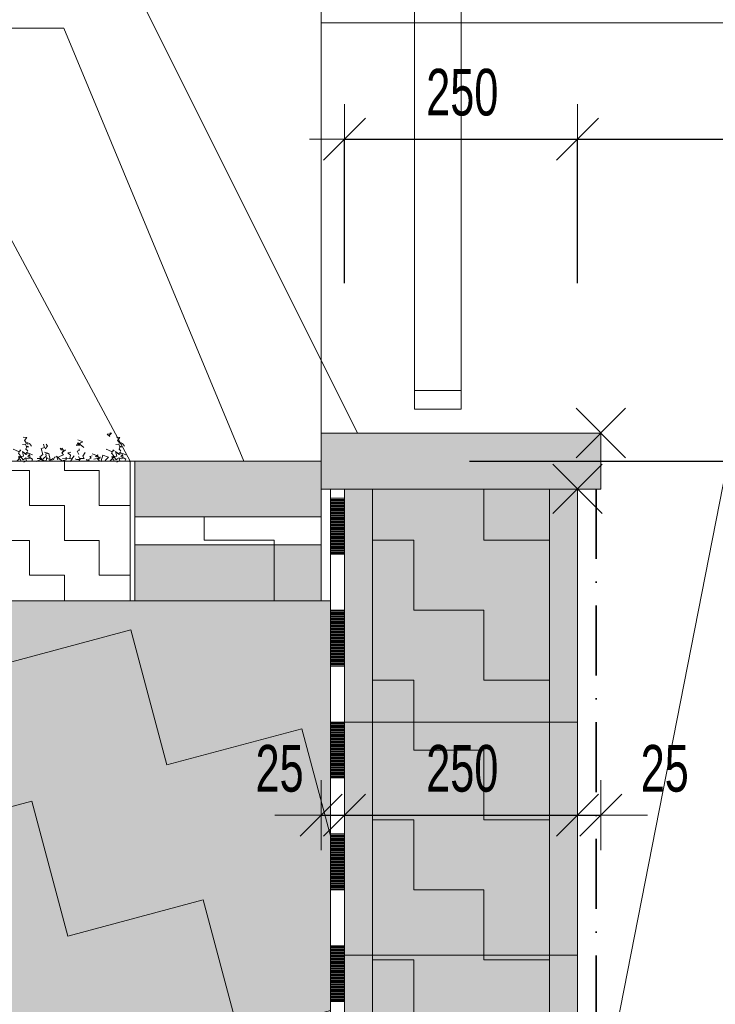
# Model space of a CAD drawing. Header units: millimetres. Extents: x 8403 to 26999, y -43919 to -18609.
# Tile 10 of 20: x 10302 to 11048, y -20748 to -19691. Entities that reach past the tile are written whole.
import ezdxf

# ---------------------------------------------------------------- set-up
doc = ezdxf.new("R2010")
doc.units = ezdxf.units.MM
doc.header["$PDMODE"] = 65
doc.linetypes.add('Cerchovana_2', pattern=[125, 75, -25, 0, -25])
doc.layers.add('XR$3$DETAILNÍ ŘEZ_1', color=7, linetype='Continuous', lineweight=25)
doc.styles.add('ARIALNARROW', font='ARIALN.TTF')
doc.dimstyles.new('DIMSTYLE_7', dxfattribs={"dimtxt": 50, "dimasz": 75, "dimexe": 0, "dimexo": 0, "dimgap": 25, "dimtad": 2, "dimdec": 0, "dimrnd": 1, "dimzin": 12, "dimdsep": 46, "dimtxsty": 'ARIALNARROW', "dimblk1": 'ALL_ML_STRICH', "dimblk2": 'ALL_ML_STRICH', "dimsah": 1, "dimcen": 0, "dimclrd": 6, "dimclre": 6, "dimclrt": 6, "dimadec": 0, "dimazin": 0, "dimtfac": 1, "dimtdec": 0, "dimtix": 1, "dimtmove": 2, "dimatfit": 3, "dimfxl": 0, "dimtzin": 0, "dimlwd": 0, "dimlwe": 13, "dimarcsym": 0})
doc.dimstyles.new('DIMSTYLE_8', dxfattribs={"dimtxt": 50, "dimasz": 75, "dimexe": 0, "dimexo": 0, "dimgap": 25, "dimtad": 2, "dimdec": 0, "dimrnd": 1, "dimzin": 12, "dimdsep": 46, "dimtxsty": 'ARIALNARROW', "dimblk1": 'ALL_ML_STRICH', "dimblk2": 'ALL_ML_STRICH', "dimsah": 1, "dimcen": 0, "dimclrd": 6, "dimclre": 6, "dimclrt": 6, "dimadec": 0, "dimazin": 0, "dimtfac": 1, "dimtdec": 0, "dimtix": 1, "dimtmove": 2, "dimatfit": 3, "dimfxl": 0, "dimtvp": 1.2, "dimtzin": 0, "dimlwd": 0, "dimlwe": 13, "dimarcsym": 0})
doc.dimstyles.new('DIMSTYLE_9', dxfattribs={"dimtxt": 50, "dimasz": 75, "dimexe": 0, "dimexo": 0, "dimgap": 25, "dimtad": 2, "dimdec": 0, "dimrnd": 1, "dimzin": 12, "dimdsep": 46, "dimtxsty": 'ARIALNARROW', "dimblk1": 'ALL_ML_STRICH', "dimblk2": 'ALL_ML_STRICH', "dimsah": 1, "dimcen": 0, "dimclrd": 6, "dimclre": 6, "dimclrt": 6, "dimadec": 0, "dimazin": 0, "dimtfac": 1, "dimtdec": 0, "dimtix": 1, "dimtmove": 2, "dimatfit": 3, "dimfxl": 0, "dimtvp": 1.2, "dimtzin": 0, "dimlwd": 0, "dimlwe": 13, "dimarcsym": 0})
pattern_1 = [(0, (150, 150), (75, 75), [75, -75]), (90, (150, 150), (-75, 75), [75, -75])]

# ---------------------------------------------------------------- blocks, each defined once
blk = doc.blocks.new('VZOROVÁ ČÁRA_4')
at = {"layer": 'XR$3$DETAILNÍ ŘEZ_1', "color": 7, "linetype": 'Continuous', "lineweight": 13}
for p, q in [((10307.7, -20157.5), (10310.7, -20155)), ((10346.9, -20153.2), (10345.4, -20151.2)), ((10407.7, -20157.5), (10410.7, -20155)), ((10323.6, -20162), (10320.7, -20162)), ((10330.4, -20161.8), (10336.9, -20164)), ((10333.9, -20164.5), (10338.1, -20162.3)), ((10358.4, -20163), (10356.4, -20165.5)), ((10373.3, -20163.2), (10378.5, -20165)), ((10381.8, -20163), (10388.8, -20161.5))]:
    blk.add_line(p, q, dxfattribs=at)
for points in [[(10308.7, -20144.5), (10307.2, -20142.8), (10309.7, -20139.5), (10306, -20139.3)], [(10364.4, -20142.2), (10369.7, -20144.2), (10367.2, -20145.2), (10364.7, -20147.2), (10366.9, -20147.7), (10362.9, -20148.2), (10364.7, -20145.2), (10371, -20150.2)], [(10398.5, -20137), (10400.7, -20135), (10399.2, -20134.5), (10399.2, -20135.8), (10396, -20136), (10399, -20138.5)], [(10408.7, -20144.5), (10407.2, -20142.8), (10409.7, -20139.5), (10406, -20139.3)], [(10302.2, -20152.8), (10303.5, -20154), (10300.7, -20154.8), (10295, -20152.3)], [(10316, -20158.3), (10311.7, -20156.5), (10309, -20157.8), (10305, -20154.5), (10306.2, -20159.5), (10300.5, -20160.3)], [(10301, -20161), (10303, -20159.3), (10300.7, -20156.5), (10302.2, -20153.8)], [(10310.7, -20154), (10308.7, -20152), (10310, -20149), (10312, -20149.5), (10309.5, -20149.8), (10308.5, -20146.8), (10305.2, -20147)], [(10314.7, -20149), (10312.5, -20146), (10311, -20146.8), (10308.5, -20145.5), (10311.2, -20145.3)], [(10321.1, -20164.5), (10325.9, -20162.8), (10323.9, -20160.5), (10327.1, -20157.8), (10325.1, -20151.3)], [(10325.4, -20151.3), (10328.6, -20150.3), (10327.6, -20146.8)], [(10329.6, -20151.9), (10332.1, -20148.9), (10330.4, -20146.7)], [(10342.9, -20163.5), (10342.2, -20161.5), (10344.9, -20160), (10349.2, -20158.2), (10347.2, -20156.2), (10351.4, -20152.7)], [(10345.7, -20151.5), (10348.2, -20152), (10347.4, -20151)], [(10347.2, -20151), (10348.9, -20153), (10347.9, -20156)], [(10365.4, -20157.7), (10363.9, -20154.2), (10366.1, -20153.7), (10366.1, -20151.7)], [(10402.2, -20152.8), (10403.5, -20154), (10400.7, -20154.8), (10395, -20152.3)], [(10416, -20158.3), (10411.7, -20156.5), (10409, -20157.8), (10405, -20154.5), (10406.2, -20159.5), (10400.5, -20160.3)], [(10401, -20161), (10403, -20159.3), (10400.7, -20156.5), (10402.2, -20153.8)], [(10410.7, -20154), (10408.7, -20152), (10410, -20149), (10412, -20149.5), (10409.5, -20149.8), (10408.5, -20146.8), (10405.2, -20147)], [(10414.7, -20149), (10412.5, -20146), (10411, -20146.8), (10408.5, -20145.5), (10411.2, -20145.3)], [(10307.5, -20162.3), (10305.7, -20163.5), (10303.5, -20160.3), (10299, -20165)], [(10303.2, -20165), (10303, -20163.3), (10300.5, -20163)], [(10320, -20165.3), (10315, -20165), (10316, -20163), (10314.2, -20161.8), (10310.7, -20160.3), (10312.5, -20157.8), (10313.2, -20161.8), (10311.5, -20162.5), (10308.5, -20161.3), (10309.5, -20164.5), (10306.5, -20166)], [(10323.6, -20162), (10326.1, -20164), (10328.1, -20161.8), (10330.6, -20159.8), (10330.1, -20157.3), (10331.9, -20156.8)], [(10325.9, -20163.8), (10330.6, -20164.5), (10331.4, -20160.8)], [(10328.9, -20155.3), (10333.4, -20156.8), (10334.9, -20163.5)], [(10338.4, -20163.5), (10339.4, -20160.7), (10342.4, -20160.5)], [(10341.7, -20159.5), (10347.4, -20164.5), (10351.9, -20163.7), (10351.9, -20160.7)], [(10347.9, -20162), (10351.9, -20162.7), (10355.9, -20162.2), (10356.7, -20158.5), (10353.9, -20156.2), (10356.9, -20155.2)], [(10352.1, -20162.2), (10358.1, -20162.5), (10360.4, -20159.2)], [(10361.5, -20162.7), (10363, -20163.2), (10367, -20163.2), (10365.2, -20160.2)], [(10365.7, -20165), (10367.2, -20162.2), (10371.3, -20162.2), (10369.7, -20159.5), (10372.3, -20155.7)], [(10373.3, -20164.7), (10378.8, -20161.7), (10377.5, -20160), (10380, -20159.2)], [(10385.5, -20163.2), (10387.5, -20161.5), (10384.8, -20159), (10380, -20157.2)], [(10386.3, -20158.2), (10383.3, -20160.2), (10385.3, -20160.7)], [(10389.8, -20165.3), (10386.8, -20163.8), (10388.5, -20160.5)], [(10393.7, -20164.3), (10397.5, -20160.8), (10391.2, -20158.5), (10389.5, -20164.8)], [(10407.5, -20162.3), (10405.7, -20163.5), (10403.5, -20160.3), (10399, -20165)], [(10403.2, -20165), (10403, -20163.3), (10400.5, -20163)], [(10420, -20165.3), (10415, -20165), (10416, -20163), (10414.2, -20161.8), (10410.7, -20160.3), (10412.5, -20157.8), (10413.2, -20161.8), (10411.5, -20162.5), (10408.5, -20161.3), (10409.5, -20164.5), (10406.5, -20166)]]:
    blk.add_lwpolyline(points, dxfattribs=at)
blk = doc.blocks.new('VZOROVÁ ČÁRA_7')
at = {"layer": 'XR$3$DETAILNÍ ŘEZ_1', "color": 7, "linetype": 'Continuous', "lineweight": 13}
for p, q in [((10635.7, -20204.9), (10635.7, -20194.9)), ((10650.7, -20204.9), (10650.7, -20194.9)), ((10650.7, -20204.9), (10650.7, -20194.9)), ((10635.7, -20264.9), (10635.7, -20204.9)), ((10650.7, -20204.9), (10635.7, -20204.9)), ((10650.7, -20206.1), (10635.7, -20206.1)), ((10650.7, -20207.3), (10635.7, -20207.3)), ((10650.7, -20264.9), (10650.7, -20204.9)), ((10650.7, -20264.9), (10650.7, -20204.9)), ((10650.7, -20264.9), (10650.7, -20204.9)), ((10650.7, -20264.9), (10650.7, -20204.9)), ((10650.7, -20264.9), (10650.7, -20204.9)), ((10650.7, -20208.5), (10635.7, -20208.5)), ((10650.7, -20209.7), (10635.7, -20209.7)), ((10650.7, -20210.9), (10635.7, -20210.9)), ((10650.7, -20212.1), (10635.7, -20212.1)), ((10650.7, -20213.3), (10635.7, -20213.3)), ((10650.7, -20214.5), (10635.7, -20214.5)), ((10650.7, -20215.7), (10635.7, -20215.7)), ((10650.7, -20216.9), (10635.7, -20216.9)), ((10650.7, -20218.1), (10635.7, -20218.1)), ((10650.7, -20219.3), (10635.7, -20219.3)), ((10650.7, -20220.5), (10635.7, -20220.5)), ((10650.7, -20221.7), (10635.7, -20221.7)), ((10650.7, -20222.9), (10635.7, -20222.9)), ((10650.7, -20224.1), (10635.7, -20224.1)), ((10650.7, -20225.3), (10635.7, -20225.3)), ((10650.7, -20226.5), (10635.7, -20226.5)), ((10650.7, -20227.7), (10635.7, -20227.7)), ((10650.7, -20228.9), (10635.7, -20228.9)), ((10650.7, -20230.1), (10635.7, -20230.1)), ((10650.7, -20231.3), (10635.7, -20231.3)), ((10650.7, -20232.5), (10635.7, -20232.5)), ((10650.7, -20233.7), (10635.7, -20233.7)), ((10650.7, -20234.9), (10635.7, -20234.9)), ((10650.7, -20236.1), (10635.7, -20236.1)), ((10650.7, -20237.3), (10635.7, -20237.3)), ((10650.7, -20238.5), (10635.7, -20238.5)), ((10650.7, -20239.7), (10635.7, -20239.7)), ((10650.7, -20240.9), (10635.7, -20240.9)), ((10650.7, -20242.1), (10635.7, -20242.1)), ((10650.7, -20243.3), (10635.7, -20243.3)), ((10650.7, -20244.5), (10635.7, -20244.5)), ((10650.7, -20245.7), (10635.7, -20245.7)), ((10650.7, -20246.9), (10635.7, -20246.9)), ((10650.7, -20248.1), (10635.7, -20248.1)), ((10650.7, -20249.3), (10635.7, -20249.3)), ((10650.7, -20250.5), (10635.7, -20250.5)), ((10650.7, -20251.7), (10635.7, -20251.7)), ((10650.7, -20252.9), (10635.7, -20252.9)), ((10650.7, -20254.1), (10635.7, -20254.1)), ((10650.7, -20255.3), (10635.7, -20255.3)), ((10650.7, -20256.5), (10635.7, -20256.5)), ((10650.7, -20257.7), (10635.7, -20257.7)), ((10650.7, -20258.9), (10635.7, -20258.9)), ((10650.7, -20260.1), (10635.7, -20260.1)), ((10650.7, -20261.3), (10635.7, -20261.3)), ((10650.7, -20262.5), (10635.7, -20262.5)), ((10650.7, -20263.7), (10635.7, -20263.7)), ((10650.7, -20264.9), (10635.7, -20264.9)), ((10635.7, -20324.9), (10635.7, -20264.9)), ((10635.7, -20384.9), (10635.7, -20324.9)), ((10650.7, -20324.9), (10635.7, -20324.9)), ((10650.7, -20326.1), (10635.7, -20326.1)), ((10650.7, -20327.3), (10635.7, -20327.3)), ((10650.7, -20328.5), (10635.7, -20328.5)), ((10650.7, -20329.7), (10635.7, -20329.7)), ((10650.7, -20330.9), (10635.7, -20330.9)), ((10650.7, -20332.1), (10635.7, -20332.1)), ((10650.7, -20333.3), (10635.7, -20333.3)), ((10650.7, -20334.5), (10635.7, -20334.5)), ((10650.7, -20384.9), (10650.7, -20324.9)), ((10650.7, -20384.9), (10650.7, -20324.9)), ((10650.7, -20384.9), (10650.7, -20324.9)), ((10650.7, -20384.9), (10650.7, -20324.9)), ((10650.7, -20384.9), (10650.7, -20324.9)), ((10650.7, -20335.7), (10635.7, -20335.7)), ((10650.7, -20336.9), (10635.7, -20336.9)), ((10650.7, -20338.1), (10635.7, -20338.1)), ((10650.7, -20339.3), (10635.7, -20339.3)), ((10650.7, -20340.5), (10635.7, -20340.5)), ((10650.7, -20341.7), (10635.7, -20341.7)), ((10650.7, -20342.9), (10635.7, -20342.9)), ((10650.7, -20344.1), (10635.7, -20344.1)), ((10650.7, -20345.3), (10635.7, -20345.3)), ((10650.7, -20346.5), (10635.7, -20346.5)), ((10650.7, -20347.7), (10635.7, -20347.7)), ((10650.7, -20348.9), (10635.7, -20348.9)), ((10650.7, -20350.1), (10635.7, -20350.1)), ((10650.7, -20351.3), (10635.7, -20351.3)), ((10650.7, -20352.5), (10635.7, -20352.5)), ((10650.7, -20353.7), (10635.7, -20353.7)), ((10650.7, -20354.9), (10635.7, -20354.9)), ((10650.7, -20356.1), (10635.7, -20356.1)), ((10650.7, -20357.3), (10635.7, -20357.3)), ((10650.7, -20358.5), (10635.7, -20358.5)), ((10650.7, -20359.7), (10635.7, -20359.7)), ((10650.7, -20360.9), (10635.7, -20360.9)), ((10650.7, -20362.1), (10635.7, -20362.1)), ((10650.7, -20363.3), (10635.7, -20363.3)), ((10650.7, -20364.5), (10635.7, -20364.5)), ((10650.7, -20365.7), (10635.7, -20365.7)), ((10650.7, -20366.9), (10635.7, -20366.9)), ((10650.7, -20368.1), (10635.7, -20368.1)), ((10650.7, -20369.3), (10635.7, -20369.3)), ((10650.7, -20370.5), (10635.7, -20370.5)), ((10650.7, -20371.7), (10635.7, -20371.7)), ((10650.7, -20372.9), (10635.7, -20372.9)), ((10650.7, -20374.1), (10635.7, -20374.1)), ((10650.7, -20375.3), (10635.7, -20375.3)), ((10650.7, -20376.5), (10635.7, -20376.5)), ((10650.7, -20377.7), (10635.7, -20377.7)), ((10650.7, -20378.9), (10635.7, -20378.9)), ((10650.7, -20380.1), (10635.7, -20380.1)), ((10650.7, -20381.3), (10635.7, -20381.3)), ((10650.7, -20382.5), (10635.7, -20382.5)), ((10650.7, -20383.7), (10635.7, -20383.7)), ((10650.7, -20384.9), (10635.7, -20384.9)), ((10635.7, -20444.9), (10635.7, -20384.9)), ((10635.7, -20504.9), (10635.7, -20444.9)), ((10650.7, -20444.9), (10635.7, -20444.9)), ((10650.7, -20446.1), (10635.7, -20446.1)), ((10650.7, -20447.3), (10635.7, -20447.3)), ((10650.7, -20448.5), (10635.7, -20448.5)), ((10650.7, -20449.7), (10635.7, -20449.7)), ((10650.7, -20450.9), (10635.7, -20450.9)), ((10650.7, -20504.9), (10650.7, -20444.9)), ((10650.7, -20504.9), (10650.7, -20444.9)), ((10650.7, -20504.9), (10650.7, -20444.9)), ((10650.7, -20504.9), (10650.7, -20444.9)), ((10650.7, -20504.9), (10650.7, -20444.9)), ((10650.7, -20452.1), (10635.7, -20452.1)), ((10650.7, -20453.3), (10635.7, -20453.3)), ((10650.7, -20454.5), (10635.7, -20454.5)), ((10650.7, -20455.7), (10635.7, -20455.7)), ((10650.7, -20456.9), (10635.7, -20456.9)), ((10650.7, -20458.1), (10635.7, -20458.1)), ((10650.7, -20459.3), (10635.7, -20459.3)), ((10650.7, -20460.5), (10635.7, -20460.5)), ((10650.7, -20461.7), (10635.7, -20461.7)), ((10650.7, -20462.9), (10635.7, -20462.9)), ((10650.7, -20464.1), (10635.7, -20464.1)), ((10650.7, -20465.3), (10635.7, -20465.3)), ((10650.7, -20466.5), (10635.7, -20466.5)), ((10650.7, -20467.7), (10635.7, -20467.7)), ((10650.7, -20468.9), (10635.7, -20468.9)), ((10650.7, -20470.1), (10635.7, -20470.1)), ((10650.7, -20471.3), (10635.7, -20471.3)), ((10650.7, -20472.5), (10635.7, -20472.5)), ((10650.7, -20473.7), (10635.7, -20473.7)), ((10650.7, -20474.9), (10635.7, -20474.9)), ((10650.7, -20476.1), (10635.7, -20476.1)), ((10650.7, -20477.3), (10635.7, -20477.3)), ((10650.7, -20478.5), (10635.7, -20478.5)), ((10650.7, -20479.7), (10635.7, -20479.7)), ((10650.7, -20480.9), (10635.7, -20480.9)), ((10650.7, -20482.1), (10635.7, -20482.1)), ((10650.7, -20483.3), (10635.7, -20483.3)), ((10650.7, -20484.5), (10635.7, -20484.5)), ((10650.7, -20485.7), (10635.7, -20485.7)), ((10650.7, -20486.9), (10635.7, -20486.9)), ((10650.7, -20488.1), (10635.7, -20488.1)), ((10650.7, -20489.3), (10635.7, -20489.3)), ((10650.7, -20490.5), (10635.7, -20490.5)), ((10650.7, -20491.7), (10635.7, -20491.7)), ((10650.7, -20492.9), (10635.7, -20492.9)), ((10650.7, -20494.1), (10635.7, -20494.1)), ((10650.7, -20495.3), (10635.7, -20495.3)), ((10650.7, -20496.5), (10635.7, -20496.5)), ((10650.7, -20497.7), (10635.7, -20497.7)), ((10650.7, -20498.9), (10635.7, -20498.9)), ((10650.7, -20500.1), (10635.7, -20500.1)), ((10650.7, -20501.3), (10635.7, -20501.3)), ((10650.7, -20502.5), (10635.7, -20502.5)), ((10650.7, -20503.7), (10635.7, -20503.7)), ((10650.7, -20504.9), (10635.7, -20504.9)), ((10635.7, -20564.9), (10635.7, -20504.9)), ((10635.7, -20624.9), (10635.7, -20564.9)), ((10650.7, -20564.9), (10635.7, -20564.9)), ((10650.7, -20566.1), (10635.7, -20566.1)), ((10650.7, -20624.9), (10650.7, -20564.9)), ((10650.7, -20624.9), (10650.7, -20564.9)), ((10650.7, -20624.9), (10650.7, -20564.9)), ((10650.7, -20624.9), (10650.7, -20564.9)), ((10650.7, -20624.9), (10650.7, -20564.9)), ((10650.7, -20567.3), (10635.7, -20567.3)), ((10650.7, -20568.5), (10635.7, -20568.5)), ((10650.7, -20569.7), (10635.7, -20569.7)), ((10650.7, -20570.9), (10635.7, -20570.9)), ((10650.7, -20572.1), (10635.7, -20572.1)), ((10650.7, -20573.3), (10635.7, -20573.3)), ((10650.7, -20574.5), (10635.7, -20574.5)), ((10650.7, -20575.7), (10635.7, -20575.7)), ((10650.7, -20576.9), (10635.7, -20576.9)), ((10650.7, -20578.1), (10635.7, -20578.1)), ((10650.7, -20579.3), (10635.7, -20579.3)), ((10650.7, -20580.5), (10635.7, -20580.5)), ((10650.7, -20581.7), (10635.7, -20581.7)), ((10650.7, -20582.9), (10635.7, -20582.9)), ((10650.7, -20584.1), (10635.7, -20584.1)), ((10650.7, -20585.3), (10635.7, -20585.3)), ((10650.7, -20586.5), (10635.7, -20586.5)), ((10650.7, -20587.7), (10635.7, -20587.7)), ((10650.7, -20588.9), (10635.7, -20588.9)), ((10650.7, -20590.1), (10635.7, -20590.1)), ((10650.7, -20591.3), (10635.7, -20591.3)), ((10650.7, -20592.5), (10635.7, -20592.5)), ((10650.7, -20593.7), (10635.7, -20593.7)), ((10650.7, -20594.9), (10635.7, -20594.9)), ((10650.7, -20596.1), (10635.7, -20596.1)), ((10650.7, -20597.3), (10635.7, -20597.3)), ((10650.7, -20598.5), (10635.7, -20598.5)), ((10650.7, -20599.7), (10635.7, -20599.7)), ((10650.7, -20600.9), (10635.7, -20600.9)), ((10650.7, -20602.1), (10635.7, -20602.1)), ((10650.7, -20603.3), (10635.7, -20603.3)), ((10650.7, -20604.5), (10635.7, -20604.5)), ((10650.7, -20605.7), (10635.7, -20605.7)), ((10650.7, -20606.9), (10635.7, -20606.9)), ((10650.7, -20608.1), (10635.7, -20608.1)), ((10650.7, -20609.3), (10635.7, -20609.3)), ((10650.7, -20610.5), (10635.7, -20610.5)), ((10650.7, -20611.7), (10635.7, -20611.7)), ((10650.7, -20612.9), (10635.7, -20612.9)), ((10650.7, -20614.1), (10635.7, -20614.1)), ((10650.7, -20615.3), (10635.7, -20615.3)), ((10650.7, -20616.5), (10635.7, -20616.5)), ((10650.7, -20617.7), (10635.7, -20617.7)), ((10650.7, -20618.9), (10635.7, -20618.9)), ((10650.7, -20620.1), (10635.7, -20620.1)), ((10650.7, -20621.3), (10635.7, -20621.3)), ((10650.7, -20622.5), (10635.7, -20622.5)), ((10650.7, -20623.7), (10635.7, -20623.7)), ((10650.7, -20624.9), (10635.7, -20624.9)), ((10635.7, -20684.9), (10635.7, -20624.9)), ((10635.7, -20744.9), (10635.7, -20684.9)), ((10650.7, -20684.9), (10635.7, -20684.9)), ((10650.7, -20686.1), (10635.7, -20686.1)), ((10650.7, -20687.3), (10635.7, -20687.3)), ((10650.7, -20688.5), (10635.7, -20688.5)), ((10650.7, -20689.7), (10635.7, -20689.7)), ((10650.7, -20690.9), (10635.7, -20690.9)), ((10650.7, -20692.1), (10635.7, -20692.1)), ((10650.7, -20693.3), (10635.7, -20693.3)), ((10650.7, -20744.9), (10650.7, -20684.9)), ((10650.7, -20744.9), (10650.7, -20684.9)), ((10650.7, -20744.9), (10650.7, -20684.9)), ((10650.7, -20744.9), (10650.7, -20684.9)), ((10650.7, -20744.9), (10650.7, -20684.9)), ((10650.7, -20694.5), (10635.7, -20694.5)), ((10650.7, -20695.7), (10635.7, -20695.7)), ((10650.7, -20696.9), (10635.7, -20696.9)), ((10650.7, -20698.1), (10635.7, -20698.1)), ((10650.7, -20699.3), (10635.7, -20699.3)), ((10650.7, -20700.5), (10635.7, -20700.5)), ((10650.7, -20701.7), (10635.7, -20701.7)), ((10650.7, -20702.9), (10635.7, -20702.9)), ((10650.7, -20704.1), (10635.7, -20704.1)), ((10650.7, -20705.3), (10635.7, -20705.3)), ((10650.7, -20706.5), (10635.7, -20706.5)), ((10650.7, -20707.7), (10635.7, -20707.7)), ((10650.7, -20708.9), (10635.7, -20708.9)), ((10650.7, -20710.1), (10635.7, -20710.1)), ((10650.7, -20711.3), (10635.7, -20711.3)), ((10650.7, -20712.5), (10635.7, -20712.5)), ((10650.7, -20713.7), (10635.7, -20713.7)), ((10650.7, -20714.9), (10635.7, -20714.9)), ((10650.7, -20716.1), (10635.7, -20716.1)), ((10650.7, -20717.3), (10635.7, -20717.3)), ((10650.7, -20718.5), (10635.7, -20718.5)), ((10650.7, -20719.7), (10635.7, -20719.7)), ((10650.7, -20720.9), (10635.7, -20720.9)), ((10650.7, -20722.1), (10635.7, -20722.1)), ((10650.7, -20723.3), (10635.7, -20723.3)), ((10650.7, -20724.5), (10635.7, -20724.5)), ((10650.7, -20725.7), (10635.7, -20725.7)), ((10650.7, -20726.9), (10635.7, -20726.9)), ((10650.7, -20728.1), (10635.7, -20728.1)), ((10650.7, -20729.3), (10635.7, -20729.3)), ((10650.7, -20730.5), (10635.7, -20730.5)), ((10650.7, -20731.7), (10635.7, -20731.7)), ((10650.7, -20732.9), (10635.7, -20732.9)), ((10650.7, -20734.1), (10635.7, -20734.1)), ((10650.7, -20735.3), (10635.7, -20735.3)), ((10650.7, -20736.5), (10635.7, -20736.5)), ((10650.7, -20737.7), (10635.7, -20737.7)), ((10650.7, -20738.9), (10635.7, -20738.9)), ((10650.7, -20740.1), (10635.7, -20740.1)), ((10650.7, -20741.3), (10635.7, -20741.3)), ((10650.7, -20742.5), (10635.7, -20742.5)), ((10650.7, -20743.7), (10635.7, -20743.7)), ((10650.7, -20744.9), (10635.7, -20744.9)), ((10635.7, -20804.9), (10635.7, -20744.9))]:
    blk.add_line(p, q, dxfattribs=at)
for points in [[(10650.7, -20324.9), (10650.7, -20264.9), (10650.7, -20204.9)], [(10650.7, -20324.9), (10650.7, -20264.9), (10650.7, -20204.9)], [(10650.7, -20444.9), (10650.7, -20384.9), (10650.7, -20324.9)], [(10650.7, -20444.9), (10650.7, -20384.9), (10650.7, -20324.9)], [(10650.7, -20564.9), (10650.7, -20504.9), (10650.7, -20444.9)], [(10650.7, -20564.9), (10650.7, -20504.9), (10650.7, -20444.9)], [(10650.7, -20684.9), (10650.7, -20624.9), (10650.7, -20564.9)], [(10650.7, -20684.9), (10650.7, -20624.9), (10650.7, -20564.9)], [(10650.7, -20804.9), (10650.7, -20744.9), (10650.7, -20684.9)], [(10650.7, -20804.9), (10650.7, -20744.9), (10650.7, -20684.9)]]:
    blk.add_lwpolyline(points, dxfattribs=at)
blk = doc.blocks.new('ALL_ML_STRICH')
at = {"color": 0, "linetype": 'ByBlock', "lineweight": -2}
for p, q in [((0, -0.5), (0, 0.5)), ((-0.3, -0.3), (0.3, 0.3)), ((-1, 0), (0.5, 0))]:
    blk.add_line(p, q, dxfattribs=at)
blk = doc.blocks.new('*D54')
at = {"layer": 'DEFPOINTS', "color": 6, "linetype": 'Continuous', "lineweight": 13}
for p in [(10650.7, -19819.5), (10650.7, -20194.9), (10900.7, -20194.9)]:
    blk.add_point(p, dxfattribs=at)
at = {"layer": 'XR$3$DETAILNÍ ŘEZ_1', "color": 6, "linetype": 'Continuous', "lineweight": -2}
for p, q in [((10650.7, -19973.9), (10650.7, -19819.5)), ((10650.7, -19819.5), (10900.7, -19819.5)), ((10900.7, -19973.9), (10900.7, -19819.5))]:
    blk.add_line(p, q, dxfattribs=at)
at = {"layer": 'XR$3$DETAILNÍ ŘEZ_1', "color": 6, "linetype": 'Continuous', "lineweight": 13, "xscale": 75, "yscale": 75, "zscale": 75, "rotation": 180}
blk.add_blockref('ALL_ML_STRICH', (10650.7, -19819.5), dxfattribs=at)
at = {"layer": 'XR$3$DETAILNÍ ŘEZ_1', "color": 6, "linetype": 'Continuous', "lineweight": 13, "xscale": 75, "yscale": 75, "zscale": 75}
blk.add_blockref('ALL_ML_STRICH', (10900.7, -19819.5), dxfattribs=at)
at = {"layer": 'XR$3$DETAILNÍ ŘEZ_1', "color": 6, "linetype": 'Continuous', "lineweight": 13, "insert": (10777, -19769.5), "char_height": 50, "width": 121.714, "attachment_point": 5, "style": 'ARIALNARROW'}
blk.add_mtext('\\W0.81;\\A1;{250}', dxfattribs=at)
blk = doc.blocks.new('*D55')
at = {"layer": 'DEFPOINTS', "color": 6, "linetype": 'Continuous', "lineweight": 13}
for p in [(12300.7, -19694.9), (10900.7, -19819.5), (10900.7, -20194.9)]:
    blk.add_point(p, dxfattribs=at)
at = {"layer": 'XR$3$DETAILNÍ ŘEZ_1', "color": 6, "linetype": 'Continuous', "lineweight": -2}
for p, q in [((12300.7, -19784.7), (12300.7, -19819.5)), ((10900.7, -19973.9), (10900.7, -19819.5)), ((10900.7, -19819.5), (12300.7, -19819.5))]:
    blk.add_line(p, q, dxfattribs=at)
at = {"layer": 'XR$3$DETAILNÍ ŘEZ_1', "color": 6, "linetype": 'Continuous', "lineweight": 13, "xscale": 75, "yscale": 75, "zscale": 75, "rotation": 180}
blk.add_blockref('ALL_ML_STRICH', (10900.7, -19819.5), dxfattribs=at)
at = {"layer": 'XR$3$DETAILNÍ ŘEZ_1', "color": 6, "linetype": 'Continuous', "lineweight": 13, "xscale": 75, "yscale": 75, "zscale": 75}
blk.add_blockref('ALL_ML_STRICH', (12300.7, -19819.5), dxfattribs=at)
at = {"layer": 'XR$3$DETAILNÍ ŘEZ_1', "color": 6, "linetype": 'Continuous', "lineweight": 13, "insert": (11600.2, -19769.5), "char_height": 50, "width": 162.286, "attachment_point": 5, "style": 'ARIALNARROW'}
blk.add_mtext('\\W0.81;\\A1;{1400}', dxfattribs=at)
blk = doc.blocks.new('*D57')
at = {"layer": 'DEFPOINTS', "color": 6, "linetype": 'Continuous', "lineweight": 13}
for p in [(10920.7, -20194.9), (10080.1, -21444.9), (10650.7, -21444.9)]:
    blk.add_point(p, dxfattribs=at)
at = {"layer": 'XR$3$DETAILNÍ ŘEZ_1', "color": 6, "linetype": 'Continuous', "lineweight": -2}
for p, q in [((10252.2, -20194.9), (10080.1, -20194.9)), ((10080.1, -21444.9), (10080.1, -20194.9)), ((10246.1, -21444.9), (10080.1, -21444.9))]:
    blk.add_line(p, q, dxfattribs=at)
at = {"layer": 'XR$3$DETAILNÍ ŘEZ_1', "color": 6, "linetype": 'Continuous', "lineweight": 13, "xscale": 75, "yscale": 75, "zscale": 75}
for p, rotation in [((10080.1, -20194.9), 90), ((10080.1, -21444.9), 270)]:
    blk.add_blockref('ALL_ML_STRICH', p, dxfattribs=dict(at, rotation=rotation))
at = {"layer": 'XR$3$DETAILNÍ ŘEZ_1', "color": 6, "linetype": 'Continuous', "lineweight": 13, "insert": (10030.1, -20820.4), "char_height": 50, "width": 162.286, "attachment_point": 5, "rotation": 90, "style": 'ARIALNARROW'}
blk.add_mtext('\\W0.81;\\A1;{1250}', dxfattribs=at)
blk = doc.blocks.new('*D58')
at = {"layer": 'DEFPOINTS', "color": 6, "linetype": 'Continuous', "lineweight": 13}
for p in [(10925.7, -20134.9), (10080.1, -20194.9), (10920.7, -20194.9)]:
    blk.add_point(p, dxfattribs=at)
at = {"layer": 'XR$3$DETAILNÍ ŘEZ_1', "color": 6, "linetype": 'Continuous', "lineweight": -2}
for p, q in [((10255.4, -20134.9), (10080.1, -20134.9)), ((10080.1, -20194.9), (10080.1, -20134.9)), ((10252.2, -20194.9), (10080.1, -20194.9))]:
    blk.add_line(p, q, dxfattribs=at)
at = {"layer": 'XR$3$DETAILNÍ ŘEZ_1', "color": 6, "linetype": 'Continuous', "lineweight": 13, "xscale": 75, "yscale": 75, "zscale": 75}
for p, rotation in [((10080.1, -20134.9), 90), ((10080.1, -20194.9), 270)]:
    blk.add_blockref('ALL_ML_STRICH', p, dxfattribs=dict(at, rotation=rotation))
at = {"layer": 'XR$3$DETAILNÍ ŘEZ_1', "color": 6, "linetype": 'Continuous', "lineweight": 13, "insert": (10030.1, -20239.6), "char_height": 50, "width": 81.143, "attachment_point": 5, "rotation": 90, "style": 'ARIALNARROW'}
blk.add_mtext('\\W0.81;\\A1;{60}', dxfattribs=at)
blk = doc.blocks.new('*D59')
at = {"layer": 'DEFPOINTS', "color": 6, "linetype": 'Continuous', "lineweight": 13}
for p in [(10625.7, -20194.9), (10650.7, -20194.9), (10625.7, -20544.9)]:
    blk.add_point(p, dxfattribs=at)
at = {"layer": 'XR$3$DETAILNÍ ŘEZ_1', "color": 6, "linetype": 'Continuous', "lineweight": -2}
for p, q in [((10625.7, -20544.9), (10625.7, -20544.9)), ((10625.7, -20544.9), (10650.7, -20544.9)), ((10650.7, -20544.9), (10650.7, -20544.9))]:
    blk.add_line(p, q, dxfattribs=at)
at = {"layer": 'XR$3$DETAILNÍ ŘEZ_1', "color": 6, "linetype": 'Continuous', "lineweight": 13, "xscale": 75, "yscale": 75, "zscale": 75}
blk.add_blockref('ALL_ML_STRICH', (10650.7, -20544.9), dxfattribs=at)
at = {"layer": 'XR$3$DETAILNÍ ŘEZ_1', "color": 6, "linetype": 'Continuous', "lineweight": 13, "xscale": 75, "yscale": 75, "zscale": 75, "rotation": 180}
blk.add_blockref('ALL_ML_STRICH', (10625.7, -20544.9), dxfattribs=at)
at = {"layer": 'XR$3$DETAILNÍ ŘEZ_1', "color": 6, "linetype": 'Continuous', "lineweight": 13, "insert": (10581, -20494.9), "char_height": 50, "width": 81.143, "attachment_point": 5, "style": 'ARIALNARROW'}
blk.add_mtext('\\W0.81;\\A1;{25}', dxfattribs=at)
blk = doc.blocks.new('*D60')
at = {"layer": 'DEFPOINTS', "color": 6, "linetype": 'Continuous', "lineweight": 13}
for p in [(10650.7, -20194.9), (10900.7, -20194.9), (10650.7, -20544.9)]:
    blk.add_point(p, dxfattribs=at)
at = {"layer": 'XR$3$DETAILNÍ ŘEZ_1', "color": 6, "linetype": 'Continuous', "lineweight": -2}
for p, q in [((10650.7, -20544.9), (10650.7, -20544.9)), ((10650.7, -20544.9), (10900.7, -20544.9)), ((10900.7, -20544.9), (10900.7, -20544.9))]:
    blk.add_line(p, q, dxfattribs=at)
at = {"layer": 'XR$3$DETAILNÍ ŘEZ_1', "color": 6, "linetype": 'Continuous', "lineweight": 13, "xscale": 75, "yscale": 75, "zscale": 75, "rotation": 180}
blk.add_blockref('ALL_ML_STRICH', (10650.7, -20544.9), dxfattribs=at)
at = {"layer": 'XR$3$DETAILNÍ ŘEZ_1', "color": 6, "linetype": 'Continuous', "lineweight": 13, "xscale": 75, "yscale": 75, "zscale": 75}
blk.add_blockref('ALL_ML_STRICH', (10900.7, -20544.9), dxfattribs=at)
at = {"layer": 'XR$3$DETAILNÍ ŘEZ_1', "color": 6, "linetype": 'Continuous', "lineweight": 13, "insert": (10777, -20494.9), "char_height": 50, "width": 121.714, "attachment_point": 5, "style": 'ARIALNARROW'}
blk.add_mtext('\\W0.81;\\A1;{250}', dxfattribs=at)
blk = doc.blocks.new('*D61')
at = {"layer": 'DEFPOINTS', "color": 6, "linetype": 'Continuous', "lineweight": 13}
for p in [(10900.7, -20194.9), (10925.7, -20194.9), (10900.7, -20544.9)]:
    blk.add_point(p, dxfattribs=at)
at = {"layer": 'XR$3$DETAILNÍ ŘEZ_1', "color": 6, "linetype": 'Continuous', "lineweight": -2}
for p, q in [((10900.7, -20544.9), (10900.7, -20544.9)), ((10900.7, -20544.9), (10925.7, -20544.9)), ((10925.7, -20544.9), (10925.7, -20544.9))]:
    blk.add_line(p, q, dxfattribs=at)
at = {"layer": 'XR$3$DETAILNÍ ŘEZ_1', "color": 6, "linetype": 'Continuous', "lineweight": 13, "xscale": 75, "yscale": 75, "zscale": 75}
blk.add_blockref('ALL_ML_STRICH', (10925.7, -20544.9), dxfattribs=at)
at = {"layer": 'XR$3$DETAILNÍ ŘEZ_1', "color": 6, "linetype": 'Continuous', "lineweight": 13, "xscale": 75, "yscale": 75, "zscale": 75, "rotation": 180}
blk.add_blockref('ALL_ML_STRICH', (10900.7, -20544.9), dxfattribs=at)
at = {"layer": 'XR$3$DETAILNÍ ŘEZ_1', "color": 6, "linetype": 'Continuous', "lineweight": 13, "insert": (10994.2, -20494.9), "char_height": 50, "width": 81.143, "attachment_point": 5, "style": 'ARIALNARROW'}
blk.add_mtext('\\W0.81;\\A1;{25}', dxfattribs=at)
blk = doc.blocks.new('*D63')
at = {"layer": 'DEFPOINTS', "color": 6, "linetype": 'Continuous', "lineweight": 13}
for p in [(10625.7, -20134.9), (10625.7, -20164.9), (11238.9, -20164.9)]:
    blk.add_point(p, dxfattribs=at)
at = {"layer": 'XR$3$DETAILNÍ ŘEZ_1', "color": 6, "linetype": 'Continuous', "lineweight": -2}
for p, q in [((11090.2, -20134.9), (11238.9, -20134.9)), ((11238.9, -20164.9), (11238.9, -20134.9)), ((10784.6, -20164.9), (11238.9, -20164.9))]:
    blk.add_line(p, q, dxfattribs=at)
at = {"layer": 'XR$3$DETAILNÍ ŘEZ_1', "color": 6, "linetype": 'Continuous', "lineweight": 13, "xscale": 75, "yscale": 75, "zscale": 75}
for p, rotation in [((11238.9, -20164.9), 270), ((11238.9, -20134.9), 90)]:
    blk.add_blockref('ALL_ML_STRICH', p, dxfattribs=dict(at, rotation=rotation))
at = {"layer": 'XR$3$DETAILNÍ ŘEZ_1', "color": 6, "linetype": 'Continuous', "lineweight": 13, "insert": (11188.9, -20209.6), "char_height": 50, "width": 81.143, "attachment_point": 5, "rotation": 90, "style": 'ARIALNARROW'}
blk.add_mtext('\\W0.81;\\A1;{30}', dxfattribs=at)
blk = doc.blocks.new('*D64')
at = {"layer": 'DEFPOINTS', "color": 6, "linetype": 'Continuous', "lineweight": 13}
for p in [(11104.3, -19694.9), (10625.7, -20134.9), (11238.9, -20134.9)]:
    blk.add_point(p, dxfattribs=at)
at = {"layer": 'XR$3$DETAILNÍ ŘEZ_1', "color": 6, "linetype": 'Continuous', "lineweight": -2}
for p, q in [((11238.9, -19694.9), (11238.9, -19694.9)), ((11238.9, -20134.9), (11238.9, -19694.9)), ((11090.2, -20134.9), (11238.9, -20134.9))]:
    blk.add_line(p, q, dxfattribs=at)
at = {"layer": 'XR$3$DETAILNÍ ŘEZ_1', "color": 6, "linetype": 'Continuous', "lineweight": 13, "xscale": 75, "yscale": 75, "zscale": 75}
for p, rotation in [((11238.9, -19694.9), 90), ((11238.9, -20134.9), 270)]:
    blk.add_blockref('ALL_ML_STRICH', p, dxfattribs=dict(at, rotation=rotation))
at = {"layer": 'XR$3$DETAILNÍ ŘEZ_1', "color": 6, "linetype": 'Continuous', "lineweight": 13, "insert": (11188.9, -19913.6), "char_height": 50, "width": 121.714, "attachment_point": 5, "rotation": 90, "style": 'ARIALNARROW'}
blk.add_mtext('\\W0.81;\\A1;{440}', dxfattribs=at)
blk = doc.blocks.new('COMPLEX_ELEVATIONDIM_4')
at = {"layer": 'XR$3$DETAILNÍ ŘEZ_1', "color": 6, "linetype": 'Continuous', "lineweight": 13}
for p, q in [((10899.2, -20108.3), (10952.2, -20161.3)), ((10899.3, -20161.3), (10952.2, -20108.3)), ((10874.2, -20168.3), (10927.2, -20221.3)), ((10874.3, -20221.3), (10927.2, -20168.3))]:
    blk.add_line(p, q, dxfattribs=at)

msp = doc.modelspace()

# ---------------------------------------------------------------- hatches: boundary and pattern name
at = {"layer": 'XR$3$DETAILNÍ ŘEZ_1', "linetype": 'Continuous', "lineweight": 13}
for points in [[(10625.7, -20194.9), (10925.7, -20194.9), (10925.7, -20134.9), (10625.7, -20134.9)], [(10425.7, -20224.9), (10625.7, -20224.9), (10625.7, -20164.9), (10425.7, -20164.9)], [(10650.7, -20194.9), (10650.7, -21444.9), (10680.7, -21444.9), (10680.7, -20194.9)], [(10870.7, -20194.9), (10870.7, -21444.9), (10900.7, -21444.9), (10900.7, -20194.9)]]:
    msp.add_hatch(color=253, dxfattribs=at).paths.add_polyline_path(points)
h = msp.add_hatch(dxfattribs=at)
h.set_pattern_fill('VZOR', color=250, scale=37.5, style=0, pattern_type=2)
h.set_pattern_definition([(0, (75, 75), (37.5, 37.5), [37.5, -37.5]), (90, (75, 75), (-37.5, 37.5), [37.5, -37.5])])
h.paths.add_polyline_path([(9623.4, -20314.9), (10420.7, -20314.9), (10420.7, -20164.9), (9592.4, -20164.9)], flags=0)
for points in [[(10680.7, -20194.9), (10680.7, -21444.9), (10870.7, -21444.9), (10870.7, -20194.9)], [(10425.7, -20314.9), (10625.7, -20314.9), (10625.7, -20254.9), (10425.7, -20254.9)], [(9909.2, -20314.9), (10350.7, -21659.9), (10350.7, -21644.9), (10410.7, -21644.9), (10410.7, -21629.9), (10635.7, -21629.9), (10635.7, -20314.9)]]:
    msp.add_hatch(color=11, dxfattribs=at).paths.add_polyline_path(points, flags=0)
h = msp.add_hatch(dxfattribs=at)
h.set_pattern_fill('VZOR', scale=75, style=0, pattern_type=2)
h.set_pattern_definition(pattern_1)
h.paths.add_polyline_path([(10680.7, -20194.9), (10680.7, -21444.9), (10870.7, -21444.9), (10870.7, -20194.9)], flags=0)
h = msp.add_hatch(dxfattribs=at)
h.set_pattern_fill('VZOR', color=250, scale=75, style=0, pattern_type=2)
h.set_pattern_definition(pattern_1)
h.paths.add_polyline_path([(10425.7, -20254.9), (10625.7, -20254.9), (10625.7, -20224.9), (10425.7, -20224.9)], flags=0)
h = msp.add_hatch(dxfattribs=at)
h.set_pattern_fill('VZOR', scale=75, style=0, pattern_type=2)
h.set_pattern_definition(pattern_1)
h.paths.add_polyline_path([(10425.7, -20314.9), (10625.7, -20314.9), (10625.7, -20254.9), (10425.7, -20254.9)], flags=0)
h = msp.add_hatch(dxfattribs=at)
h.set_pattern_fill('VZOR', scale=150, angle=15, style=0, pattern_type=2)
h.set_pattern_definition([(15, (212.13, 367.42), (106.066, 183.7117), [150, -150]), (105, (212.13, 367.42), (-183.7117, 106.066), [150, -150])])
h.paths.add_polyline_path([(9909.2, -20314.9), (10350.7, -21659.9), (10350.7, -21644.9), (10410.7, -21644.9), (10410.7, -21629.9), (10635.7, -21629.9), (10635.7, -20314.9)], flags=0)

# ---------------------------------------------------------------- linework, layer by layer
at = {"layer": 'XR$3$DETAILNÍ ŘEZ_1', "color": 7, "linetype": 'Continuous', "lineweight": 13}
for p, q in [((10920.7, -20884), (11257.9, -19164.3)), ((10377.8, -19560.6), (10664.4, -20134.9)), ((10625.7, -20134.9), (10625.7, -19634.9)), ((8424.5, -19700.6), (10349.5, -19700.6)), ((10349.5, -19700.6), (10542.5, -20164.9)), ((10625.7, -19694.9), (12300.7, -19694.9)), ((10252.5, -19852.1), (10420.7, -20164.9)), ((10925.7, -20134.9), (10625.7, -20134.9)), ((10625.7, -20134.9), (10625.7, -20194.9)), ((10925.7, -20194.9), (10925.7, -20134.9)), ((10420.7, -20164.9), (9592.4, -20164.9)), ((10425.7, -20164.9), (10420.7, -20164.9)), ((10420.7, -20164.9), (10420.7, -20314.9)), ((10625.7, -20164.9), (10425.7, -20164.9)), ((10425.7, -20164.9), (10425.7, -20224.9)), ((10425.7, -20314.9), (10425.7, -20164.9)), ((10625.7, -20224.9), (10625.7, -20164.9)), ((10925.7, -20194.9), (10625.7, -20194.9)), ((10625.7, -20194.9), (10925.7, -20194.9)), ((10635.7, -21629.9), (10635.7, -20194.9)), ((10650.7, -20194.9), (10650.7, -21644.9)), ((10680.7, -20194.9), (10680.7, -21444.9)), ((10870.7, -21444.9), (10870.7, -20194.9)), ((10900.7, -21444.9), (10900.7, -20194.9)), ((10425.7, -20224.9), (10625.7, -20224.9)), ((10625.7, -20254.9), (10625.7, -20224.9)), ((10425.7, -20254.9), (10625.7, -20254.9)), ((10625.7, -20314.9), (10625.7, -20254.9)), ((10420.7, -20314.9), (9623.4, -20314.9)), ((10420.7, -20314.9), (10635.7, -20314.9)), ((10420.7, -20314.9), (10425.7, -20314.9)), ((10900.7, -20444.9), (10650.7, -20444.9)), ((10900.7, -20694.9), (10650.7, -20694.9))]:
    msp.add_line(p, q, dxfattribs=at)
at = {"layer": 'XR$3$DETAILNÍ ŘEZ_1', "color": 5, "linetype": 'Continuous', "lineweight": 13}
for p, q in [((10725.7, -20109.1), (10725.7, -19259.1)), ((10775.7, -19259.1), (10775.7, -20109.1)), ((10775.7, -20089.1), (10725.7, -20089.1)), ((10775.7, -20109.1), (10725.7, -20109.1))]:
    msp.add_line(p, q, dxfattribs=at)
at = {"layer": 'XR$3$DETAILNÍ ŘEZ_1', "color": 7, "linetype": 'Cerchovana_2', "lineweight": 35}
msp.add_line((10920.7, -20194.9), (10920.7, -21325.8), dxfattribs=at)

# ---------------------------------------------------------------- block references
at = {"layer": 'XR$3$DETAILNÍ ŘEZ_1', "color": 6, "linetype": 'Continuous', "lineweight": 13}
msp.add_blockref('COMPLEX_ELEVATIONDIM_4', (0, 0), dxfattribs=at)
at = {"layer": 'XR$3$DETAILNÍ ŘEZ_1', "color": 7, "linetype": 'Continuous', "lineweight": 13}
for name in ['VZOROVÁ ČÁRA_4', 'VZOROVÁ ČÁRA_7']:
    msp.add_blockref(name, (0, 0), dxfattribs=at)

# ---------------------------------------------------------------- dimensions: what is measured, and where the dimension line sits
at = {"layer": 'XR$3$DETAILNÍ ŘEZ_1', "color": 6, "linetype": 'Continuous', "lineweight": 13}
for base, p1, p2, dimstyle, picture, middle in [((11238.9, -19694.9), (11090.2, -20134.9), (11238.9, -19694.9), 'DIMSTYLE_7', '*D64', (11188.9, -19913.6)), ((11238.9, -20134.9), (10784.6, -20164.9), (11090.2, -20134.9), 'DIMSTYLE_9', '*D63', (11188.9, -20209.6)), ((10080.1, -20134.9), (10252.2, -20194.9), (10255.4, -20134.9), 'DIMSTYLE_8', '*D58', (10030.1, -20239.6)), ((10080.1, -20194.9), (10246.1, -21444.9), (10252.2, -20194.9), 'DIMSTYLE_7', '*D57', (10030.1, -20820.4))]:
    dim = msp.add_linear_dim(base=base, p1=p1, p2=p2, angle=90, dimstyle=dimstyle, override={"dimpost": '<>', "dimclrd": 6, "dimclre": 6, "dimclrt": 6, "dimlwd": 0, "dimlwe": 13}, dxfattribs=at)
    dim.commit()
    dim.dimension.update_dxf_attribs({"geometry": picture, "text_midpoint": middle, "dimtype": 160})
for base, p1, p2, dimstyle, picture, middle in [((12300.7, -19819.5), (10900.7, -19973.9), (12300.7, -19784.7), 'DIMSTYLE_7', '*D55', (11600.2, -19769.5)), ((10900.7, -19819.5), (10650.7, -19973.9), (10900.7, -19973.9), 'DIMSTYLE_7', '*D54', (10777, -19769.5)), ((10650.7, -20544.9), (10625.7, -20544.9), (10650.7, -20544.9), 'DIMSTYLE_9', '*D59', (10581, -20494.9)), ((10900.7, -20544.9), (10650.7, -20544.9), (10900.7, -20544.9), 'DIMSTYLE_7', '*D60', (10777, -20494.9)), ((10925.7, -20544.9), (10900.7, -20544.9), (10925.7, -20544.9), 'DIMSTYLE_9', '*D61', (10994.2, -20494.9))]:
    dim = msp.add_linear_dim(base=base, p1=p1, p2=p2, dimstyle=dimstyle, override={"dimpost": '<>', "dimclrd": 6, "dimclre": 6, "dimclrt": 6, "dimlwd": 0, "dimlwe": 13}, dxfattribs=at)
    dim.commit()
    dim.dimension.update_dxf_attribs({"geometry": picture, "text_midpoint": middle, "dimtype": 160})

doc.saveas('drawing.dxf')
